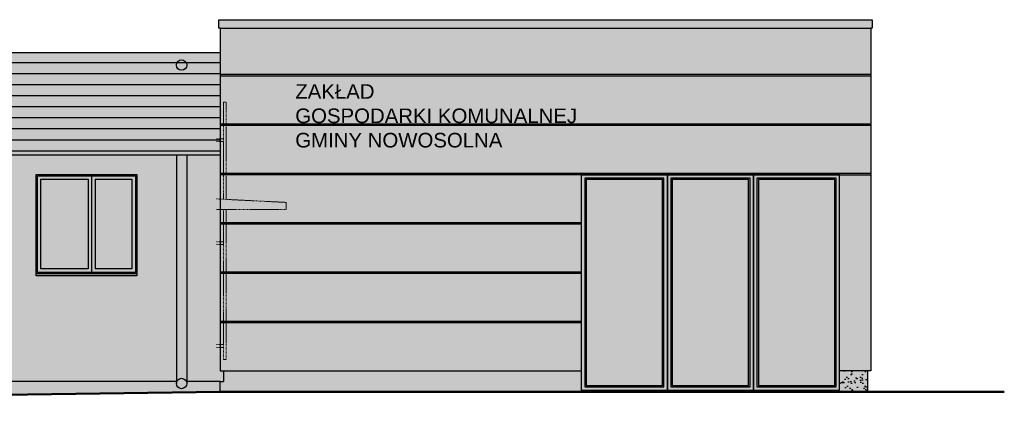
# Model space of a CAD drawing. Header units: centimetres. Extents: x 25511 to 42070, y 833 to 13367.
# Tile 19 of 59: x 31496 to 32913, y 833 to 1389. Entities that reach past the tile are written whole.
import ezdxf

# ---------------------------------------------------------------- set-up
doc = ezdxf.new("R2010")
doc.units = ezdxf.units.CM
doc.header["$LTSCALE"] = 0.1
doc.set_wipeout_variables(frame=1)
doc.linetypes.add('DASHED2', pattern=[9.525, 6.35, -3.175])
for name, color, linetype in [('A-ELEWACJE', 253, 'Continuous'), ('A-Elewacje_wypełnienia', 253, 'Continuous'), ('CKTKSTY_MALE', 253, 'Continuous')]:
    doc.layers.add(name, color=color, linetype=linetype)
doc.layers.add('A-Wyburzenia', color=253, linetype='DASHED2', lineweight=0)
doc.styles.add('Arial Narrow', font='arial.ttf')

# ---------------------------------------------------------------- blocks, each defined once
blk = doc.blocks.new('*U260')
at = {"color": 0, "linetype": 'ByBlock', "lineweight": -2}
for points in [[(0, 0), (1240, 0), (1240, 3100), (0, 3100)], [(50, 50), (1190, 50), (1190, 3050), (50, 3050)]]:
    blk.add_lwpolyline(points, close=True, dxfattribs=at)
for points in [[(330, 3030), (70, 3030), (70, 2305)], [(350, 3030), (330, 3030)], [(423, 3030), (350, 3030)], [(443, 3030), (423, 3030)], [(610, 3030), (443, 3030)], [(630, 3030), (610, 3030)], [(797, 3030), (630, 3030)], [(817, 3030), (797, 3030)], [(890, 3030), (817, 3030)], [(910, 3030), (890, 3030)], [(1170, 2305), (1170, 3030), (910, 3030)], [(70, 2305), (70, 2285)], [(70, 2285), (70, 2062)], [(1170, 2285), (1170, 2305)], [(1170, 2062), (1170, 2285)], [(70, 2062), (70, 2042)], [(70, 2042), (70, 1560)], [(1170, 2042), (1170, 2062)], [(1170, 1560), (1170, 2042)], [(70, 1560), (70, 1540)], [(1170, 1540), (1170, 1560)], [(70, 1540), (70, 1058)], [(1170, 1058), (1170, 1540)], [(70, 1058), (70, 1038)], [(70, 1038), (70, 815)], [(1170, 1038), (1170, 1058)], [(1170, 815), (1170, 1038)], [(70, 815), (70, 795)], [(70, 795), (70, 70)], [(910, 70), (1170, 70), (1170, 795)], [(1170, 795), (1170, 815)], [(70, 70), (330, 70)], [(330, 70), (350, 70)], [(350, 70), (423, 70)], [(423, 70), (443, 70)], [(443, 70), (610, 70)], [(610, 70), (630, 70)], [(630, 70), (797, 70)], [(797, 70), (817, 70)], [(817, 70), (890, 70)], [(890, 70), (910, 70)]]:
    blk.add_lwpolyline(points, dxfattribs=at)
blk = doc.blocks.new('A$7E8813DE1E333')
for points in [[(0, 0), (145, 0), (145, -143), (0, -143)], [(2, -2), (143, -2), (143, -141), (2, -141)]]:
    blk.add_lwpolyline(points, close=True)
for points in [[(75, -136), (7, -136), (7, -7), (75, -7)], [(75, -7), (75, -136)], [(80, -2), (80, -141)], [(85, -7), (85, -136)], [(85, -7), (138, -7), (138, -136), (85, -136)], [(145, -143), (145, -146), (0, -146), (0, -143)]]:
    blk.add_lwpolyline(points)

msp = doc.modelspace()

# ---------------------------------------------------------------- hatches: boundary and pattern name
at = {"layer": 'A-Elewacje_wypełnienia', "true_color": 0x383e42}
h = msp.add_hatch(color=250, dxfattribs=at)
h.dxf.hatch_style = 1
h.paths.add_polyline_path([(32723.213, 1389.489), (32723.213, 1377.489), (31782.236, 1377.489), (31782.236, 1389.489)])
at = {"layer": 'A-Elewacje_wypełnienia'}
h = msp.add_hatch(color=253, dxfattribs=at)
h.dxf.hatch_style = 1
h.paths.add_polyline_path([(31784.236, 1377.489), (32721.213, 1377.489), (32721.213, 1166.489), (32304.236, 1166.489), (32304.236, 884.489), (31784.236, 884.489)])
at = {"layer": 'A-Elewacje_wypełnienia', "true_color": 0xf5f5f5, "transparency": 33554636}
h = msp.add_hatch(color=7, dxfattribs=at)
h.dxf.hatch_style = 1
h.paths.add_polyline_path([(29539.236, 1194.489), (29539.236, 868.989), (30413.086, 868.989), (30432.139, 879.989), (30482.139, 879.989), (30795.736, 879.989), (30795.736, 1194.489)])
h.paths.add_polyline_path([(29865.644, 1020.989), (29719.644, 1020.989), (29719.644, 1023.989), (29719.644, 1166.989), (29865.644, 1166.989), (29975.644, 1166.989), (30120.644, 1166.989), (30233.138, 1166.989), (30378.138, 1166.989), (30378.138, 1023.989), (30378.138, 1020.989), (30233.138, 1020.989), (30120.644, 1020.989), (29975.644, 1020.989)], flags=16)
h.paths.add_polyline_path([(30484.139, 1086.989), (30484.139, 1166.989), (30722.14, 1166.989), (30722.14, 1086.989), (30722.14, 881.989), (30484.139, 881.989)], flags=16)
h.paths.add_polyline_path([(29616.644, 1342.489), (29616.644, 1342.489), (29539.236, 1342.489), (29539.236, 1342.489)])
h.paths.add_polyline_path([(30795.736, 868.989), (30850.239, 868.989), (30850.344, 1194.489), (30795.736, 1194.489)])
h.paths.add_polyline_path([(30865.233, 868.988), (31290.236, 868.989), (31290.236, 879.989), (31440.236, 879.989), (31440.389, 868.989), (31721.399, 868.989), (31721.503, 1194.489), (30865.023, 1194.488)])
h.paths.add_polyline_path([(31317.736, 881.989), (31315.236, 881.989), (31315.236, 1086.989), (31315.236, 1166.989), (31415.236, 1166.989), (31415.236, 881.989), (31410.236, 881.989), (31320.236, 881.989)], flags=16)
h.paths.add_polyline_path([(31519.24, 1023.989), (31519.24, 1166.989), (31664.24, 1166.989), (31664.24, 1023.989), (31664.24, 1020.989), (31519.24, 1020.989)], flags=16)
h.paths.add_polyline_path([(31784.236, 884.489), (31784.236, 1194.489), (31736.183, 1194.489), (31736.393, 868.988), (31784.236, 868.989), (31784.236, 868.989), (31789.236, 868.989), (31789.236, 884.489)])
at = {"layer": 'A-Elewacje_wypełnienia', "true_color": 0x383e42, "transparency": 33554636}
h = msp.add_hatch(color=250, dxfattribs=at)
h.dxf.hatch_style = 1
h.paths.add_polyline_path([(30482.139, 833.489), (30724.14, 833.489), (30795.736, 833.489), (30795.736, 839.303), (30795.736, 840.734), (30795.736, 868.989), (30795.736, 879.989), (30482.139, 879.989), (30432.139, 879.989), (30432.139, 833.489)])
h.paths.add_polyline_path([(30376.795, 848.036), (30432.139, 848.955), (30432.139, 879.989)])
h.paths.add_polyline_path([(29544.236, 868.989), (29544.236, 834.12), (30376.795, 848.036), (30413.086, 868.989)])
h.paths.add_polyline_path([(30795.736, 840.734), (30795.736, 868.989), (30850.239, 868.989), (30850.344, 1194.489), (30865.023, 1194.488), (30865.233, 868.988), (31290.236, 868.989), (31290.236, 864.989), (31258.444, 864.989), (31258.444, 849.989)])
h.paths.add_polyline_path([(32304.236, 854.489), (32304.236, 884.489), (31789.236, 884.489), (31789.236, 868.987), (31736.393, 868.988), (31736.395, 866.366, 57.68770897), (31736.395, 866.375, -1.04355321), (31721.737, 866.275), (31721.399, 868.989), (31440.389, 868.989), (31440.445, 864.989), (31472.238, 864.989), (31472.238, 849.989), (31782.237, 854.46), (31782.236, 854.489)])
h.paths.add_polyline_path([(31258.444, 849.989), (31472.238, 849.989), (31472.238, 864.989), (31258.444, 864.989)])
h.paths.add_polyline_path([(31290.236, 864.989), (31440.445, 864.989), (31440.236, 879.989), (31290.236, 879.989)])
h = msp.add_hatch(color=250, dxfattribs=at)
h.dxf.hatch_style = 1
h.paths.add_polyline_path([(31736.393, 868.988), (31736.183, 1194.488), (31721.503, 1194.489), (31721.399, 868.989), (31721.995, 869.111, -0.65224625), (31736.189, 868.989)])
h.paths.add_polyline_path([(31721.398, 866.275, 0.99390814), (31736.395, 865.989), (31736.733, 866.375, 0.95895315)])
at = {"layer": 'A-Elewacje_wypełnienia', "true_color": 0x383e42}
h = msp.add_hatch(color=250, dxfattribs=at)
h.dxf.hatch_style = 1
h.paths.add_polyline_path([(31599.24, 1164.989), (31521.24, 1164.989), (31521.24, 1025.989), (31599.24, 1025.989)])
h.paths.add_polyline_path([(31594.24, 1159.989), (31526.24, 1159.989), (31526.24, 1030.989), (31594.24, 1030.989)], flags=16)
h.paths.add_polyline_path([(31599.24, 1025.989), (31662.24, 1025.989), (31662.24, 1164.989), (31599.24, 1164.989)])
h.paths.add_polyline_path([(31604.24, 1159.989), (31604.24, 1030.989), (31657.24, 1030.989), (31657.24, 1159.989)], flags=16)
h.paths.add_polyline_path([(31664.24, 1023.989), (31664.24, 1166.989), (31519.24, 1166.989), (31519.24, 1023.989)])
h.paths.add_polyline_path([(31599.24, 1164.989), (31521.24, 1164.989), (31521.24, 1025.989), (31662.24, 1025.989), (31662.24, 1164.989)], flags=16)
h.paths.add_polyline_path([(31519.24, 1020.989), (31664.24, 1020.989), (31664.24, 1023.989), (31519.24, 1023.989)])
h = msp.add_hatch(color=250, dxfattribs=at)
h.dxf.hatch_style = 1
h.paths.add_polyline_path([(32428.236, 856.489), (32428.236, 1166.489), (32304.236, 1166.489), (32304.236, 856.489)])
h.paths.add_polyline_path([(32311.236, 1159.489), (32421.236, 1159.489), (32421.236, 863.489), (32311.236, 863.489)])
h = msp.add_hatch(color=250, dxfattribs=at)
h.dxf.hatch_style = 1
h.paths.add_polyline_path([(32552.236, 856.489), (32552.236, 1166.489), (32428.236, 1166.489), (32428.236, 856.489)])
h.paths.add_polyline_path([(32435.236, 1159.489), (32545.236, 1159.489), (32545.236, 863.489), (32435.236, 863.489)])
h = msp.add_hatch(color=250, dxfattribs=at)
h.dxf.hatch_style = 1
h.paths.add_polyline_path([(32676.236, 856.489), (32676.236, 1166.489), (32552.236, 1166.489), (32552.236, 856.489)])
h.paths.add_polyline_path([(32559.236, 1159.489), (32669.236, 1159.489), (32669.236, 863.489), (32559.236, 863.489)])
h = msp.add_hatch(color=250, dxfattribs=at)
h.dxf.hatch_style = 1
h.paths.add_polyline_path([(32676.236, 1166.489), (32721.213, 1166.489), (32721.213, 884.489), (32676.236, 884.489)])
at = {"layer": 'A-Elewacje_wypełnienia', "lineweight": -3}
h = msp.add_hatch(color=256, dxfattribs=at)
h.set_gradient(color1=(76, 114, 153), color2=(174, 215, 255), rotation=270, tint=1)
h.paths.add_polyline_path([(31526.24, 1159.989), (31594.24, 1159.989), (31594.24, 1030.989), (31526.24, 1030.989)])
h = msp.add_hatch(color=256, dxfattribs=at)
h.set_gradient(color1=(76, 114, 153), color2=(174, 215, 255), rotation=270, tint=1)
h.paths.add_polyline_path([(31604.24, 1159.989), (31657.24, 1159.989), (31657.24, 1030.989), (31604.24, 1030.989)])
h = msp.add_hatch(color=256, dxfattribs=at)
h.set_gradient(color1=(76, 114, 153), color2=(174, 215, 255), rotation=270, tint=1)
h.paths.add_polyline_path([(32311.236, 1159.489), (32421.236, 1159.489), (32421.236, 863.489), (32311.236, 863.489)])
h = msp.add_hatch(color=256, dxfattribs=at)
h.set_gradient(color1=(76, 114, 153), color2=(174, 215, 255), rotation=270, tint=1)
h.paths.add_polyline_path([(32435.236, 1159.489), (32545.236, 1159.489), (32545.236, 863.489), (32435.236, 863.489)])
h = msp.add_hatch(color=256, dxfattribs=at)
h.set_gradient(color1=(76, 114, 153), color2=(174, 215, 255), rotation=270, tint=1)
h.paths.add_polyline_path([(32559.236, 1159.489), (32669.236, 1159.489), (32669.236, 863.489), (32559.236, 863.489)])
at = {"layer": 'A-Elewacje_wypełnienia', "transparency": 33554661}
h = msp.add_hatch(dxfattribs=at)
h.set_pattern_fill('AR-SAND', color=256, scale=0.25, style=0)
h.set_pattern_definition([(37.5, (0, -463.256), (-0.4000078, 12.235331), [0, -9.652, 0, -10.795, 0, -10.31875]), (7.5, (0, -463.256), (11.238082, 17.9206275), [0, -5.207, 0, -8.6995, 0, -3.33375]), (327.5, (-7.81, -463.256), (19.7748093, 0.0359296), [0, -3.175, 0, -11.43, 0, -14.9225]), (317.5, (-7.81, -463.256), (19.088911, 5.573233), [0, -1.5875, 0, -7.493, 0, -8.5725])])
h.paths.add_polyline_path([(30482.139, 833.489), (30724.14, 833.489), (30795.736, 833.489), (30795.736, 839.303), (30795.736, 840.734), (30795.736, 868.989), (30795.736, 879.989), (30482.139, 879.989), (30432.139, 879.989), (30432.139, 833.489)])
h.paths.add_polyline_path([(30376.795, 848.036), (30432.139, 848.955), (30432.139, 879.989)])
h.paths.add_polyline_path([(29544.236, 868.989), (29544.236, 834.12), (30376.795, 848.036), (30413.086, 868.989)])
h.paths.add_polyline_path([(30795.736, 840.734), (30795.736, 868.989), (30850.586, 868.989), (30865.569, 868.989), (31290.236, 868.989), (31290.236, 864.989), (31258.444, 864.989), (31258.444, 849.989)])
h.paths.add_polyline_path([(32304.236, 854.489), (32304.236, 884.489), (31789.236, 884.489), (31789.236, 869.489), (31736.732, 868.989), (31736.733, 866.375, -0.00658644), (31736.736, 866.177, -1.00651972), (31721.737, 866.275), (31721.738, 868.989), (31440.389, 868.989), (31440.445, 864.989), (31472.238, 864.989), (31472.238, 849.989), (31782.237, 854.46), (31782.236, 854.489)])
h.paths.add_polyline_path([(31258.444, 849.989), (31472.238, 849.989), (31472.238, 864.989), (31258.444, 864.989)])
h.paths.add_polyline_path([(31290.236, 864.989), (31440.445, 864.989), (31440.236, 879.989), (31290.236, 879.989)])
at = {"layer": 'A-Elewacje_wypełnienia', "lineweight": -3, "true_color": 0x383e42}
msp.add_hatch(color=250, dxfattribs=at).paths.add_polyline_path([(32676.236, 884.489), (32716.213, 884.489), (32716.213, 854.489), (32676.236, 854.489)])
at = {"layer": 'A-Elewacje_wypełnienia', "transparency": 33554661}
h = msp.add_hatch(dxfattribs=at)
h.set_pattern_fill('AR-SAND', color=256, scale=0.25, style=0)
h.set_pattern_definition([(37.5, (0, 100), (-0.4000078, 12.235331), [0, -9.652, 0, -10.795, 0, -10.31875]), (7.5, (0, 100), (11.238082, 17.9206275), [0, -5.207, 0, -8.6995, 0, -3.33375]), (327.5, (-7.81, 100), (19.7748093, 0.0359296), [0, -3.175, 0, -11.43, 0, -14.9225]), (317.5, (-7.81, 100), (19.088911, 5.573233), [0, -1.5875, 0, -7.493, 0, -8.5725])])
h.paths.add_polyline_path([(32676.236, 884.489), (32716.213, 884.489), (32716.213, 854.489), (32676.236, 854.489)])

# ---------------------------------------------------------------- linework, layer by layer
at = {"layer": 'A-ELEWACJE'}
for p, q in [((31782.236, 1389.489), (32723.213, 1389.489)), ((31784.236, 1377.489), (32721.213, 1377.489)), ((32721.213, 1377.489), (32721.213, 884.489)), ((32721.213, 1168.489), (31784.236, 1168.489)), ((32304.236, 1166.489), (31784.236, 1166.489)), ((32304.236, 1156.489), (32304.236, 854.489)), ((32304.236, 1097.489), (31784.236, 1097.489)), ((32304.236, 1095.489), (31784.236, 1095.489)), ((32304.236, 1026.489), (31784.236, 1026.489)), ((32304.236, 1024.489), (31784.236, 1024.489)), ((32304.236, 955.489), (31784.236, 955.489)), ((32304.236, 953.489), (31784.236, 953.489))]:
    msp.add_line(p, q, dxfattribs=at)
for points in [[(31784.236, 1377.489), (31782.236, 1377.489), (31782.236, 1389.489)], [(32723.213, 1389.489), (32723.213, 1377.489), (32721.213, 1377.489)], [(32304.236, 1166.489), (32721.213, 1166.489)], [(31789.236, 884.489), (31789.236, 868.987)], [(32721.213, 884.489), (32676.236, 884.489)], [(32716.213, 884.489), (32716.213, 854.489)], [(31721.738, 868.987), (31440.389, 868.987)], [(31784.236, 854.487), (31784.236, 868.987), (31736.732, 868.987)], [(31784.236, 868.987), (31789.236, 868.987)]]:
    msp.add_lwpolyline(points, dxfattribs=at)
at = {"layer": 'A-ELEWACJE', "color": 1, "lineweight": 50}
msp.add_lwpolyline([(29501.236, 833.489), (30432.139, 848.955), (30432.139, 833.489), (30795.736, 833.489), (30795.736, 839.303), (30795.736, 840.734), (31258.444, 849.989), (31472.238, 849.989), (31784.236, 854.489), (32913.388, 854.489)], dxfattribs=at)
at = {"layer": 'A-ELEWACJE'}
msp.add_circle((31728.898, 866.275), 7.5, dxfattribs=at)
at = {"layer": 'A-Wyburzenia', "ltscale": 2}
msp.add_line((31779.236, 1116.739), (31879.236, 1116.739), dxfattribs=at)
for points in [[(31793.236, 1131.039), (31793.236, 1270.747)], [(31879.236, 1116.739), (31879.236, 1126.739), (31779.236, 1131.739)], [(31789.236, 1116.739), (31789.236, 900.705), (31793.236, 900.705), (31793.236, 1116.739)], [(31789.236, 1070.247), (31779.236, 1070.247)], [(31789.236, 1066.247), (31779.236, 1066.247)], [(31789.236, 922.247), (31779.236, 922.247)], [(31789.236, 918.247), (31779.236, 918.247)]]:
    msp.add_lwpolyline(points, dxfattribs=at)

# ---------------------------------------------------------------- block references
at = {"layer": 'A-ELEWACJE'}
msp.add_blockref('A$7E8813DE1E333', (31519.24, 1166.989), dxfattribs=at)
at = {"layer": 'A-ELEWACJE', "xscale": 0.09999999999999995, "yscale": 0.09999999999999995, "zscale": 0.09999999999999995}
for p in [(32304.236, 856.489), (32428.236, 856.489), (32552.236, 856.489)]:
    msp.add_blockref('*U260', p, dxfattribs=at)

# ---------------------------------------------------------------- texts
at = {"layer": 'CKTKSTY_MALE', "color": 250, "insert": (31892.508, 1296.774), "char_height": 21, "width": 2858.44031, "attachment_point": 1, "style": 'Arial Narrow'}
msp.add_mtext('\\pxi-0.6,l0.6,sm1,,t0.6,1;ZAKŁAD \\P\\pxi-0.6,l0.6,t0.6,1;GOSPODARKI KOMUNALNEJ\\P\\pxi-0.6,l0.6,t0.6,1;GMINY NOWOSOLNA', dxfattribs=at)

# ---------------------------------------------------------------- next in the draw order: wipeouts: each hides what was drawn before it
msp.add_wipeout([(29509.236, 1342.489), (29509.236, 1194.489), (31784.236, 1194.489), (31784.236, 1342.489)]).dxf.layer = 'A-ELEWACJE'

# ---------------------------------------------------------------- next in the draw order: hatches: boundary and pattern name
at = {"layer": 'A-Elewacje_wypełnienia', "true_color": 0x383e42}
h = msp.add_hatch(color=250, dxfattribs=at)
h.dxf.hatch_style = 1
h.paths.add_polyline_path([(29509.236, 1342.489), (31784.236, 1342.489), (31784.236, 1194.489), (29509.236, 1194.489)])
at = {"layer": 'A-Elewacje_wypełnienia'}
h = msp.add_hatch(dxfattribs=at)
h.set_pattern_fill('ANSI31', color=256, scale=5, angle=135)
h.set_pattern_definition([(180, (-25, 851.826), (-2e-15, -15.875), [])])
h.paths.add_polyline_path([(29509.236, 1342.489), (31784.236, 1342.489), (31784.236, 1194.489), (29509.236, 1194.489)])

# ---------------------------------------------------------------- next in the draw order: linework, layer by layer
at = {"layer": 'A-ELEWACJE'}
for p, q in [((31784.236, 1377.489), (31784.236, 1194.489)), ((32721.213, 1310.489), (31784.236, 1310.489)), ((32721.213, 1308.489), (31784.236, 1308.489)), ((32721.213, 1239.489), (31784.236, 1239.489)), ((32721.213, 1237.489), (31784.236, 1237.489))]:
    msp.add_line(p, q, dxfattribs=at)
msp.add_lwpolyline([(29509.236, 1342.489), (31784.236, 1342.489), (31784.236, 1194.489), (29509.236, 1194.489)], close=True, dxfattribs=at)
for points in [[(31784.236, 1327.121), (31784.236, 1312.623)], [(31721.503, 1194.489), (31721.398, 866.275)], [(31736.183, 1194.489), (31736.395, 865.99)], [(31784.236, 1194.489), (31784.236, 884.489), (32304.236, 884.489)]]:
    msp.add_lwpolyline(points, dxfattribs=at)
msp.add_circle((31728.897, 1324.312), 7.5, dxfattribs=at)
at = {"layer": 'A-Wyburzenia', "ltscale": 2}
for points in [[(31793.236, 1270.747), (31789.236, 1270.747), (31789.236, 1131.239)], [(31789.236, 1218.247), (31779.236, 1218.247)], [(31789.236, 1214.247), (31779.236, 1214.247)]]:
    msp.add_lwpolyline(points, dxfattribs=at)

doc.saveas('drawing.dxf')
